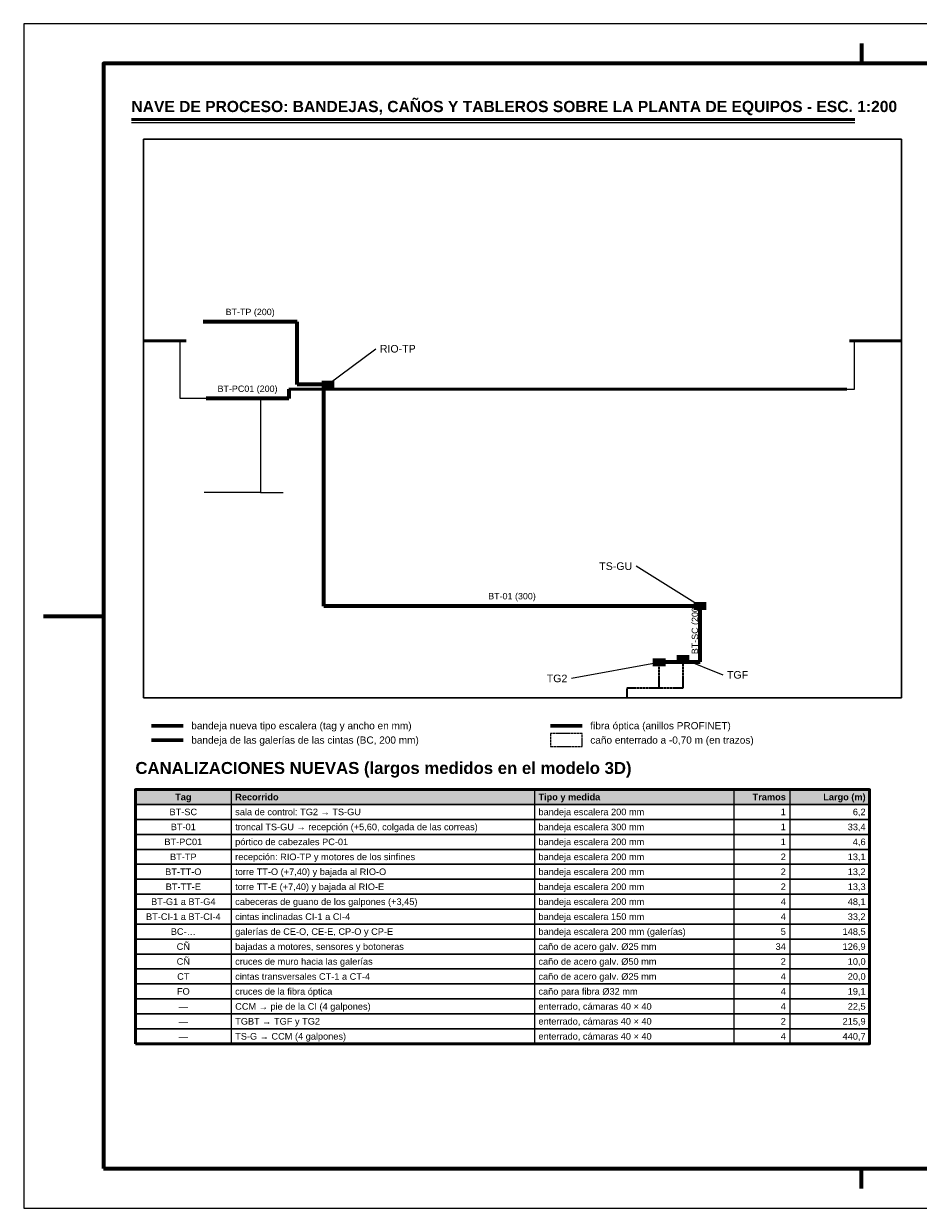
# Model space of a CAD drawing. Header units: millimetres. Extents: x 0 to 420, y 0 to 297.
# Tile 1 of 2: x 0 to 224, y 0 to 297. Entities that reach past the tile are written whole.
import ezdxf
from ezdxf.enums import TextEntityAlignment as Align

# ---------------------------------------------------------------- set-up
doc = ezdxf.new("R2010")
doc.units = ezdxf.units.MM
doc.header["$LTSCALE"] = 0.5
doc.linetypes.add('DASHED', pattern=[1.524, 1.27, -0.254])
for name, color, linetype, lineweight in [('AUXILIAR', 9, 'CONTINUOUS', 13), ('CONTORNO', 7, 'CONTINUOUS', 50), ('COTAS', 7, 'CONTINUOUS', 25), ('FINO', 7, 'CONTINUOUS', 25), ('HOJA', 8, 'CONTINUOUS', 13), ('OCULTAS', 8, 'DASHED', 25), ('RECUADRO', 7, 'CONTINUOUS', 70), ('RELLENO', 9, 'CONTINUOUS', 13), ('TEXTO', 7, 'CONTINUOUS', 25)]:
    doc.layers.add(name, color=color, linetype=linetype, lineweight=lineweight)
doc.styles.add('NEGRITA', font='arialbd.ttf')
doc.styles.get("Standard").update_dxf_attribs({"font": 'arial.ttf'})
picture_1 = doc.add_image_def('image1.png', size_in_pixel=(2991, 2204))

msp = doc.modelspace()

# ---------------------------------------------------------------- hatches: boundary and pattern name
at = {"layer": 'RELLENO', "true_color": 0xc81e78}
for points in [[(74.65, 205.5), (77.85, 205.5), (77.85, 207.5), (74.65, 207.5)], [(167.9, 150), (171.1, 150), (171.1, 152), (167.9, 152)], [(157.65, 135.85), (160.85, 135.85), (160.85, 137.85), (157.65, 137.85)], [(163.65, 136.75), (166.85, 136.75), (166.85, 138.75), (163.65, 138.75)]]:
    msp.add_hatch(color=7, dxfattribs=at).paths.add_polyline_path(points)
at = {"layer": 'RELLENO', "true_color": 0x000000}
h = msp.add_hatch(color=7, dxfattribs=at)
edge = h.paths.add_edge_path()
edge.add_arc((76.25, 206.5), 0.45, 0, 360)
h = msp.add_hatch(color=7, dxfattribs=at)
edge = h.paths.add_edge_path()
edge.add_arc((169.5, 151), 0.45, 0, 360)
h = msp.add_hatch(color=7, dxfattribs=at)
edge = h.paths.add_edge_path()
edge.add_arc((159.25, 136.85), 0.45, 0, 360)
h = msp.add_hatch(color=7, dxfattribs=at)
edge = h.paths.add_edge_path()
edge.add_arc((165.25, 137.75), 0.45, 0, 360)
at = {"layer": 'RELLENO', "true_color": 0xe2e8ee}
msp.add_hatch(color=7, dxfattribs=at).paths.add_polyline_path([(28, 101.25), (212, 101.25), (212, 105), (28, 105)])

# ---------------------------------------------------------------- linework, layer by layer
at = {"layer": 'CONTORNO'}
msp.add_line((27, 273), (208.27, 273), dxfattribs=at)
at = {"layer": 'CONTORNO', "lineweight": 70, "true_color": 0xc81e78}
for p, q in [((68.5, 222.25), (45, 222.25)), ((68.5, 206.5), (68.5, 222.25)), ((66.45, 205.4), (66.45, 203)), ((76, 206.5), (68.5, 206.5)), ((75.25, 201.5), (75.25, 205.4)), ((76.25, 205.4), (76, 206.5)), ((66.45, 203), (45.75, 203)), ((75.25, 151), (75.25, 201.5)), ((169.5, 151), (75.25, 151)), ((169.5, 137), (169.5, 151)), ((159.25, 137), (169.5, 137))]:
    msp.add_line(p, q, dxfattribs=at)
at = {"layer": 'CONTORNO', "lineweight": 50, "true_color": 0x787878}
for p, q in [((40.75, 217.5), (30, 217.5)), ((206.95, 217.5), (220, 217.5)), ((75.25, 205.4), (66.45, 205.4)), ((206.25, 205.4), (75.25, 205.4))]:
    msp.add_line(p, q, dxfattribs=at)
at = {"layer": 'CONTORNO', "lineweight": 25, "true_color": 0xc81e78}
for p, q in [((39.25, 203), (39.25, 217.5)), ((39.25, 217.5), (40.75, 217.5)), ((208.25, 217.5), (206.95, 217.5)), ((208.25, 205.4), (208.25, 217.5)), ((206.25, 205.4), (208.25, 205.4)), ((45.75, 203), (39.25, 203)), ((59.35, 203), (59.35, 185.25)), ((59.35, 185.25), (59.35, 179.5)), ((59.35, 179.5), (45.25, 179.5)), ((59.35, 179.5), (65, 179.5))]:
    msp.add_line(p, q, dxfattribs=at)
at = {"layer": 'CONTORNO', "lineweight": 60, "true_color": 0xc81e78}
msp.add_line((32, 121), (40, 121), dxfattribs=at)
at = {"layer": 'CONTORNO', "lineweight": 60, "true_color": 0x288cc8}
msp.add_line((132, 121), (140, 121), dxfattribs=at)
at = {"layer": 'CONTORNO', "lineweight": 60, "true_color": 0x787878}
msp.add_line((32, 117.4), (40, 117.4), dxfattribs=at)
at = {"layer": 'CONTORNO'}
msp.add_lwpolyline([(28, 41.25), (212, 41.25), (212, 105), (28, 105)], close=True, dxfattribs=at)
at = {"layer": 'COTAS'}
for p, q in [((76.25, 206.5), (88.25, 215.5)), ((169.5, 151), (153.5, 161)), ((159.25, 136.85), (137.25, 132.85)), ((165.25, 137.75), (175.25, 133.75))]:
    msp.add_line(p, q, dxfattribs=at)
at = {"layer": 'FINO'}
for p, q in [((27, 272.2), (208.27, 272.2)), ((52, 105), (52, 41.25)), ((128, 105), (128, 41.25)), ((178, 105), (178, 41.25)), ((192, 105), (192, 41.25))]:
    msp.add_line(p, q, dxfattribs=at)
for points in [[(30, 128), (220, 128), (220, 268.01), (30, 268.01)], [(28, 101.25), (212, 101.25), (212, 105), (28, 105)], [(28, 97.5), (212, 97.5), (212, 101.25), (28, 101.25)], [(28, 93.75), (212, 93.75), (212, 97.5), (28, 97.5)], [(28, 90), (212, 90), (212, 93.75), (28, 93.75)], [(28, 86.25), (212, 86.25), (212, 90), (28, 90)], [(28, 82.5), (212, 82.5), (212, 86.25), (28, 86.25)], [(28, 78.75), (212, 78.75), (212, 82.5), (28, 82.5)], [(28, 75), (212, 75), (212, 78.75), (28, 78.75)], [(28, 71.25), (212, 71.25), (212, 75), (28, 75)], [(28, 67.5), (212, 67.5), (212, 71.25), (28, 71.25)], [(28, 63.75), (212, 63.75), (212, 67.5), (28, 67.5)], [(28, 60), (212, 60), (212, 63.75), (28, 63.75)], [(28, 56.25), (212, 56.25), (212, 60), (28, 60)], [(28, 52.5), (212, 52.5), (212, 56.25), (28, 56.25)], [(28, 48.75), (212, 48.75), (212, 52.5), (28, 52.5)], [(28, 45), (212, 45), (212, 48.75), (28, 48.75)], [(28, 41.25), (212, 41.25), (212, 45), (28, 45)]]:
    msp.add_lwpolyline(points, close=True, dxfattribs=at)
at = {"layer": 'HOJA'}
msp.add_lwpolyline([(0, 0), (420, 0), (420, 297), (0, 297)], close=True, dxfattribs=at)
at = {"layer": 'OCULTAS', "lineweight": 35, "true_color": 0x8b5a2b}
for p, q in [((159.25, 130.5), (159.25, 136.85)), ((165.25, 130.5), (165.25, 137.75)), ((151.25, 128), (151.25, 130.5)), ((151.25, 130.5), (159.25, 130.5)), ((151.25, 128), (151.25, 130.5)), ((151.25, 130.5), (165.25, 130.5))]:
    msp.add_line(p, q, dxfattribs=at)
at = {"layer": 'OCULTAS', "true_color": 0x8b5a2b}
msp.add_lwpolyline([(132, 115.8), (140, 115.8), (140, 119), (132, 119)], close=True, dxfattribs=at)
at = {"layer": 'RECUADRO'}
for p, q in [((210, 292), (210, 287)), ((5, 148.5), (20, 148.5)), ((210, 5), (210, 10))]:
    msp.add_line(p, q, dxfattribs=at)
msp.add_lwpolyline([(20, 10), (410, 10), (410, 287), (20, 287)], close=True, dxfattribs=at)

# ---------------------------------------------------------------- texts
at = {"layer": 'TEXTO', "style": 'NEGRITA'}
for s, height, p in [('NAVE DE PROCESO: BANDEJAS, CAÑOS Y TABLEROS SOBRE LA PLANTA DE EQUIPOS - ESC. 1:200', 2.8, (27, 274)), ('CANALIZACIONES NUEVAS (largos medidos en el modelo 3D)', 3, (28, 108))]:
    msp.add_text(s, height=height, dxfattribs=at).set_placement(p, align=Align.BOTTOM_LEFT)
at = {"layer": 'TEXTO', "true_color": 0xc81e78}
for s, rotation, p in [('BT-TP (200)', 360, (56.75, 223.45)), ('BT-PC01 (200)', 360, (56.1, 204.2)), ('BT-01 (300)', 360, (122.38, 152.2)), ('BT-SC (200)', 90, (169.5, 145.2))]:
    msp.add_text(s, height=1.6, rotation=rotation, dxfattribs=at).set_placement(p, align=Align.BOTTOM_CENTER)
at = {"layer": 'TEXTO'}
for s, height, p in [('RIO-TP', 1.9, (89.25, 215.5)), ('TGF', 1.9, (176.25, 133.75)), ('bandeja nueva tipo escalera (tag y ancho en mm)', 1.8, (42, 121)), ('fibra óptica (anillos PROFINET)', 1.8, (142, 121)), ('bandeja de las galerías de las cintas (BC, 200 mm)', 1.8, (42, 117.4)), ('caño enterrado a -0,70 m (en trazos)', 1.8, (142, 117.4)), ('sala de control: TG2 → TS-GU', 1.65, (53, 99.38)), ('bandeja escalera 200 mm', 1.65, (129, 99.38)), ('troncal TS-GU → recepción (+5,60, colgada de las correas)', 1.65, (53, 95.62)), ('bandeja escalera 300 mm', 1.65, (129, 95.62)), ('pórtico de cabezales PC-01', 1.65, (53, 91.88)), ('bandeja escalera 200 mm', 1.65, (129, 91.88)), ('recepción: RIO-TP y motores de los sinfines', 1.65, (53, 88.12)), ('bandeja escalera 200 mm', 1.65, (129, 88.12)), ('torre TT-O (+7,40) y bajada al RIO-O', 1.65, (53, 84.38)), ('bandeja escalera 200 mm', 1.65, (129, 84.38)), ('torre TT-E (+7,40) y bajada al RIO-E', 1.65, (53, 80.62)), ('bandeja escalera 200 mm', 1.65, (129, 80.62)), ('cabeceras de guano de los galpones (+3,45)', 1.65, (53, 76.88)), ('bandeja escalera 200 mm', 1.65, (129, 76.88)), ('cintas inclinadas CI-1 a CI-4', 1.65, (53, 73.12)), ('bandeja escalera 150 mm', 1.65, (129, 73.12)), ('galerías de CE-O, CE-E, CP-O y CP-E', 1.65, (53, 69.38)), ('bandeja escalera 200 mm (galerías)', 1.65, (129, 69.38)), ('bajadas a motores, sensores y botoneras', 1.65, (53, 65.62)), ('caño de acero galv. Ø25 mm', 1.65, (129, 65.62)), ('cruces de muro hacia las galerías', 1.65, (53, 61.88)), ('caño de acero galv. Ø50 mm', 1.65, (129, 61.88)), ('cintas transversales CT-1 a CT-4', 1.65, (53, 58.12)), ('caño de acero galv. Ø25 mm', 1.65, (129, 58.12)), ('cruces de la fibra óptica', 1.65, (53, 54.38)), ('caño para fibra Ø32 mm', 1.65, (129, 54.38)), ('CCM → pie de la CI (4 galpones)', 1.65, (53, 50.62)), ('enterrado, cámaras 40 × 40', 1.65, (129, 50.62)), ('TGBT → TGF y TG2', 1.65, (53, 46.88)), ('enterrado, cámaras 40 × 40', 1.65, (129, 46.88)), ('TS-G → CCM (4 galpones)', 1.65, (53, 43.12)), ('enterrado, cámaras 40 × 40', 1.65, (129, 43.12))]:
    msp.add_text(s, height=height, dxfattribs=at).set_placement(p, align=Align.MIDDLE_LEFT)
for s, height, p in [('TS-GU', 1.9, (152.5, 161)), ('TG2', 1.9, (136.25, 132.85)), ('1', 1.65, (191, 99.38)), ('6,2', 1.65, (211, 99.38)), ('1', 1.65, (191, 95.62)), ('33,4', 1.65, (211, 95.62)), ('1', 1.65, (191, 91.88)), ('4,6', 1.65, (211, 91.88)), ('2', 1.65, (191, 88.12)), ('13,1', 1.65, (211, 88.12)), ('2', 1.65, (191, 84.38)), ('13,2', 1.65, (211, 84.38)), ('2', 1.65, (191, 80.62)), ('13,3', 1.65, (211, 80.62)), ('4', 1.65, (191, 76.88)), ('48,1', 1.65, (211, 76.88)), ('4', 1.65, (191, 73.12)), ('33,2', 1.65, (211, 73.12)), ('5', 1.65, (191, 69.38)), ('148,5', 1.65, (211, 69.38)), ('34', 1.65, (191, 65.62)), ('126,9', 1.65, (211, 65.62)), ('2', 1.65, (191, 61.88)), ('10,0', 1.65, (211, 61.88)), ('4', 1.65, (191, 58.12)), ('20,0', 1.65, (211, 58.12)), ('4', 1.65, (191, 54.38)), ('19,1', 1.65, (211, 54.38)), ('4', 1.65, (191, 50.62)), ('22,5', 1.65, (211, 50.62)), ('2', 1.65, (191, 46.88)), ('215,9', 1.65, (211, 46.88)), ('4', 1.65, (191, 43.12)), ('440,7', 1.65, (211, 43.12))]:
    msp.add_text(s, height=height, dxfattribs=at).set_placement(p, align=Align.MIDDLE_RIGHT)
at = {"layer": 'TEXTO', "style": 'NEGRITA'}
msp.add_text('Tag', height=1.65, dxfattribs=at).set_placement((40, 103.12), align=Align.MIDDLE_CENTER)
for s, p in [('Recorrido', (53, 103.12)), ('Tipo y medida', (129, 103.12))]:
    msp.add_text(s, height=1.65, dxfattribs=at).set_placement(p, align=Align.MIDDLE_LEFT)
for s, p in [('Tramos', (191, 103.12)), ('Largo (m)', (211, 103.12))]:
    msp.add_text(s, height=1.65, dxfattribs=at).set_placement(p, align=Align.MIDDLE_RIGHT)
at = {"layer": 'TEXTO'}
for s, p in [('BT-SC', (40, 99.38)), ('BT-01', (40, 95.62)), ('BT-PC01', (40, 91.88)), ('BT-TP', (40, 88.12)), ('BT-TT-O', (40, 84.38)), ('BT-TT-E', (40, 80.62)), ('BT-G1 a BT-G4', (40, 76.88)), ('BT-CI-1 a BT-CI-4', (40, 73.12)), ('BC-…', (40, 69.38)), ('CÑ', (40, 65.62)), ('CÑ', (40, 61.88)), ('CT', (40, 58.12)), ('FO', (40, 54.38)), ('—', (40, 50.62)), ('—', (40, 46.88)), ('—', (40, 43.12))]:
    msp.add_text(s, height=1.65, dxfattribs=at).set_placement(p, align=Align.MIDDLE_CENTER)

# ---------------------------------------------------------------- pictures from other files: only their frames are drawn
at = {"layer": 'AUXILIAR'}
image = msp.add_image(picture_1, insert=(30, 128), size_in_units=(190, 140.01), dxfattribs=at)

doc.saveas('drawing.dxf')
